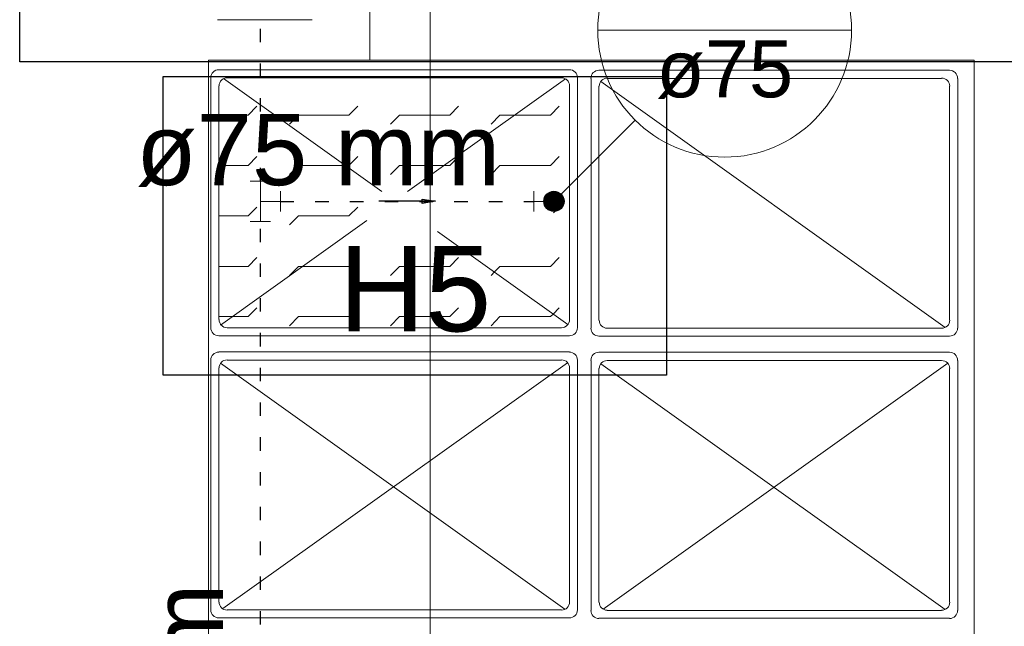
# Model space of a CAD drawing. Header units: millimetres. Extents: x -15 to 153, y -141 to 37.
# Tile 48 of 98: x 21.26 to 28.59, y 5.69 to 10.21. Entities that reach past the tile are written whole.
import ezdxf

# ---------------------------------------------------------------- set-up
doc = ezdxf.new("R2010")
doc.units = ezdxf.units.MM
doc.header["$MEASUREMENT"] = 0
doc.linetypes.add('DOT2', pattern=[3.175, 0, -3.175])
doc.layers.get('0').update_dxf_attribs({"color": 5, "lineweight": 20})
for name, color, linetype, lineweight in [('AF-Colunas', 4, 'Continuous', 30), ('AF-Conexões', 9, 'Continuous', 20), ('AF-Indicação coluna', 5, 'Continuous', 20), ('AF-Sentido tubo', 9, 'Continuous', 20), ('AF-Textos coluna', 7, 'Continuous', 20), ('AF-Textos tubo', 7, 'Continuous', 20), ('AF-Tubos', 4, 'Continuous', 30), ('DI-Detalhes', 1, 'Continuous', 30)]:
    doc.layers.add(name, color=color, linetype=linetype, lineweight=lineweight)
doc.styles.add('Arial', font='arial.ttf')
doc.dimstyles.get("Standard").update_dxf_attribs({"dimtxt": 0.18, "dimasz": 0.18, "dimexe": 0.18, "dimexo": 0.0625, "dimgap": 0.09, "dimtad": 0, "dimtih": 1, "dimtoh": 1, "dimdec": 4, "dimzin": 0, "dimdsep": 46, "dimtxsty": 'Standard', "dimcen": 0.09, "dimadec": 0, "dimazin": 0, "dimtfac": 1, "dimtdec": 4, "dimtofl": 0, "dimtmove": 0, "dimatfit": 3, "dimfxl": 1, "dimtolj": 1, "dimtzin": 0, "dimarcsym": 0})

msp = doc.modelspace()

# ---------------------------------------------------------------- linework, layer by layer
for p, q in [((24.3144, 17.779), (24.3144, -1.502)), ((23.8644, 9.904), (23.8644, 10.354)), ((22.7319, 10.2055), (23.4369, 10.2055)), ((23.8644, 9.904), (28.3644, 9.904)), ((28.3644, -0.7445), (28.3644, 9.904)), ((25.3509, 9.832), (22.7409, 9.832)), ((28.1814, 9.8305), (25.5714, 9.8305)), ((22.6824, 9.7735), (22.6824, 7.9135)), ((23.9544, 8.926), (22.7754, 9.7675)), ((25.2924, 9.7735), (22.8024, 9.7735)), ((25.3224, 9.7645), (24.1449, 8.926)), ((25.4124, 7.9135), (25.4124, 9.7735)), ((25.5129, 9.769), (25.5129, 7.9105)), ((28.1229, 9.769), (25.6329, 9.769)), ((28.2429, 7.9105), (28.2429, 9.769)), ((22.7409, 9.7135), (22.7409, 7.9735)), ((25.3509, 7.9735), (25.3509, 9.7135)), ((25.5714, 9.7105), (25.5714, 7.969)), ((25.5849, 9.7465), (28.1484, 7.915)), ((28.1814, 7.969), (28.1814, 9.7105)), ((23.0244, 9.562), (22.9599, 9.4945)), ((23.7759, 9.562), (23.7084, 9.4945)), ((24.5259, 9.562), (24.4599, 9.4945)), ((25.2744, 9.562), (25.2099, 9.4945)), ((22.9599, 9.4945), (22.7409, 9.4945)), ((23.3349, 9.4945), (23.2674, 9.427)), ((23.7084, 9.4945), (23.3349, 9.4945)), ((24.0849, 9.4945), (24.0189, 9.427)), ((24.4599, 9.4945), (24.0849, 9.4945)), ((24.8334, 9.4945), (24.7689, 9.427)), ((24.9414, 9.4945), (24.8334, 9.4945)), ((25.2099, 9.4945), (24.9414, 9.4945)), ((23.0244, 9.187), (22.9599, 9.121)), ((23.7759, 9.187), (23.7084, 9.121)), ((24.5259, 9.187), (24.4599, 9.121)), ((25.2744, 9.187), (25.2099, 9.121)), ((22.9599, 9.121), (22.7409, 9.121)), ((23.3349, 9.121), (23.2674, 9.0535)), ((23.6814, 9.121), (23.3349, 9.121)), ((23.7084, 9.121), (23.6814, 9.121)), ((24.0849, 9.121), (24.0189, 9.0535)), ((24.4179, 9.121), (24.0849, 9.121)), ((24.4599, 9.121), (24.4179, 9.121)), ((24.8334, 9.121), (24.7689, 9.0535)), ((25.2099, 9.121), (24.8334, 9.121)), ((23.0244, 8.8105), (22.9599, 8.746)), ((23.7759, 8.8105), (23.7084, 8.746)), ((25.2744, 8.8105), (25.2339, 8.7685)), ((22.9599, 8.746), (22.7409, 8.746)), ((23.3349, 8.746), (23.2674, 8.6785)), ((23.7084, 8.746), (23.3349, 8.746)), ((23.8434, 8.71), (22.7544, 7.933)), ((25.3404, 7.9375), (24.3699, 8.6305)), ((23.0244, 8.437), (22.9599, 8.3695)), ((23.7759, 8.437), (23.7084, 8.3695)), ((24.5259, 8.437), (24.4599, 8.3695)), ((25.2744, 8.437), (25.2099, 8.3695)), ((22.9599, 8.3695), (22.7409, 8.3695)), ((23.3349, 8.3695), (23.2674, 8.302)), ((23.3664, 8.3695), (23.3349, 8.3695)), ((23.7084, 8.3695), (23.3664, 8.3695)), ((24.0849, 8.3695), (24.0189, 8.302)), ((24.4599, 8.3695), (24.0849, 8.3695)), ((24.8334, 8.3695), (24.7929, 8.329)), ((25.2099, 8.3695), (24.8334, 8.3695)), ((24.7929, 8.329), (24.7689, 8.302)), ((22.8399, 7.996), (22.7409, 7.996)), ((22.9599, 7.996), (22.8399, 7.996)), ((23.0244, 8.062), (22.9599, 7.996)), ((23.3349, 7.996), (23.2674, 7.9285)), ((23.7084, 7.996), (23.3349, 7.996)), ((23.7759, 8.062), (23.7084, 7.996)), ((24.0849, 7.996), (24.0189, 7.9285)), ((24.4599, 7.996), (24.0849, 7.996)), ((24.5259, 8.062), (24.4599, 7.996)), ((24.8334, 7.996), (24.7689, 7.9285)), ((25.2099, 7.996), (24.8334, 7.996)), ((25.2294, 8.014), (25.2099, 7.996)), ((25.2744, 8.062), (25.2294, 8.014)), ((22.7409, 7.852), (25.3509, 7.852)), ((22.8024, 7.9135), (25.2924, 7.9135)), ((25.5714, 7.8505), (28.1814, 7.8505)), ((25.6329, 7.9105), (28.1229, 7.9105)), ((25.3509, 7.7335), (22.7409, 7.7335)), ((28.1814, 7.7305), (25.5714, 7.7305)), ((22.6824, 7.672), (22.6824, 5.8135)), ((22.7529, 7.6495), (25.3179, 5.818)), ((22.7709, 5.8225), (25.3374, 7.6525)), ((25.2924, 7.672), (22.8024, 7.672)), ((25.4124, 5.8135), (25.4124, 7.672)), ((25.5129, 7.6705), (25.5129, 5.809)), ((25.5849, 7.645), (28.1484, 5.8165)), ((25.6029, 5.818), (28.1679, 7.6495)), ((28.1229, 7.6705), (25.6329, 7.6705)), ((28.2429, 5.809), (28.2429, 7.6705)), ((22.7409, 7.6135), (22.7409, 5.872)), ((25.3509, 5.872), (25.3509, 7.6135)), ((25.5714, 7.609), (25.5714, 5.8705)), ((28.1814, 5.8705), (28.1814, 7.609)), ((22.8024, 5.8135), (25.2924, 5.8135)), ((25.6329, 5.809), (28.1229, 5.809)), ((22.7409, 5.7535), (25.3509, 5.7535)), ((25.5714, 5.7505), (28.1814, 5.7505))]:
    msp.add_line(p, q)
msp.add_lwpolyline([(22.6644, -0.7445), (22.6644, 9.904), (23.8644, 9.904)])
for centre, start, end in [((22.7409, 9.7735), 90, 180), ((25.3509, 9.7735), 0, 90), ((25.5714, 9.769), 90, 180), ((28.1814, 9.769), 0, 90), ((22.8024, 9.7135), 90, 180), ((25.2924, 9.7135), 0, 90), ((25.6329, 9.7105), 90, 180), ((28.1229, 9.7105), 0, 90), ((22.8024, 7.9735), 180, 270), ((25.2924, 7.9735), 270, 0), ((25.6329, 7.969), 180, 270), ((28.1229, 7.969), 270, 0), ((22.7409, 7.9135), 180, 270), ((25.3509, 7.9135), 270, 0), ((25.5714, 7.9105), 180, 270), ((28.1814, 7.9105), 270, 0), ((22.7409, 7.672), 90, 180), ((25.3509, 7.672), 0, 90), ((25.5714, 7.6705), 90, 180), ((28.1814, 7.6705), 0, 90), ((22.8024, 7.6135), 90, 180), ((25.2924, 7.6135), 0, 90), ((25.6329, 7.609), 90, 180), ((28.1229, 7.609), 0, 90), ((22.8024, 5.872), 180, 270), ((25.2924, 5.872), 270, 0), ((25.6329, 5.8705), 180, 270), ((28.1229, 5.8705), 270, 0), ((22.7409, 5.8135), 180, 270), ((25.3509, 5.8135), 270, 0), ((25.5714, 5.809), 180, 270), ((28.1814, 5.809), 270, 0)]:
    msp.add_arc(centre, 0.06, start, end)
at = {"layer": 'AF-Colunas', "linetype": 'Continuous', "const_width": 0.075}
msp.add_lwpolyline([(25.2735, 8.8536, 1), (25.1985, 8.8536, 1)], format="xyb", close=True, dxfattribs=at)
at = {"layer": 'AF-Colunas', "linetype": 'Continuous'}
msp.add_circle((25.236, 8.8536), 0.075, dxfattribs=at)
at = {"layer": 'AF-Conexões', "linetype": 'Continuous'}
for p, q in [((22.975, 9.0036), (23.125, 9.0036)), ((23.05, 8.8536), (23.05, 9.0036)), ((23.2, 8.9286), (23.2, 8.7786)), ((25.086, 8.9286), (25.086, 8.7786)), ((23.05, 8.8536), (23.05, 8.7036)), ((23.05, 8.8536), (23.2, 8.8536)), ((25.236, 8.8536), (25.086, 8.8536)), ((22.975, 8.7036), (23.125, 8.7036))]:
    msp.add_line(p, q, dxfattribs=at)
msp.add_circle((25.236, 8.8536), 0.075, dxfattribs=at)
at = {"layer": 'AF-Indicação coluna'}
for p, q in [((25.5624, 10.1275), (27.4524, 10.1275)), ((25.2369, 8.854), (25.8399, 9.4585))]:
    msp.add_line(p, q, dxfattribs=at)
msp.add_circle((26.5074, 10.1275), 0.945, dxfattribs=at)
at = {"layer": 'AF-Tubos', "linetype": 'DOT2', "ltscale": 0.05}
for p, q in [((23.05, 9.0036), (23.05, 17.8555)), ((23.2, 8.8536), (25.086, 8.8536)), ((23.05, -2.576), (23.05, 8.7036))]:
    msp.add_line(p, q, dxfattribs=at)
at = {"layer": 'DI-Detalhes', "linetype": 'Continuous'}
for points in [[(21.2581, 30.2225), (28.8226, 30.2225), (28.8226, 9.8928), (21.2581, 9.8928), (21.2581, 30.2225)], [(22.3269, 9.7825), (26.0739, 9.7825), (26.0739, 7.5595), (22.3269, 7.5595), (22.3269, 9.7825)]]:
    msp.add_lwpolyline(points, close=True, dxfattribs=at)

# ---------------------------------------------------------------- texts
at = {"layer": 'AF-Textos coluna', "insert": (26.5074, 9.6163), "char_height": 0.4236, "width": 1.52496, "attachment_point": 8, "line_spacing_factor": 0.798, "style": 'Arial'}
msp.add_mtext('ø75', dxfattribs=at)
at = {"layer": 'AF-Textos tubo', "insert": (22.1244, 8.9597), "char_height": 0.5295, "width": 3.8124, "attachment_point": 7, "line_spacing_factor": 0.798, "style": 'Arial'}
msp.add_mtext('ø75 mm', dxfattribs=at)
at = {"layer": 'AF-Textos tubo', "insert": (22.7851, 3.298), "char_height": 0.5295, "width": 3.8124, "attachment_point": 7, "rotation": 90.00021, "line_spacing_factor": 0.798, "style": 'Arial'}
msp.add_mtext('ø75 mm', dxfattribs=at)
at = {"layer": 'DI-Detalhes', "insert": (24.2019, 7.8772), "char_height": 0.6354, "width": 1.52496, "attachment_point": 8, "line_spacing_factor": 0.798, "style": 'Arial'}
msp.add_mtext('H5', dxfattribs=at)

# ---------------------------------------------------------------- leaders
at = {"layer": 'AF-Sentido tubo'}
msp.add_leader([(24.3549, 8.854), (23.9319, 8.854)], dimstyle='Standard', override={"dimasz": 0.1, "dimldrblk": 'CLOSED'}, dxfattribs=at)

doc.saveas('drawing.dxf')
